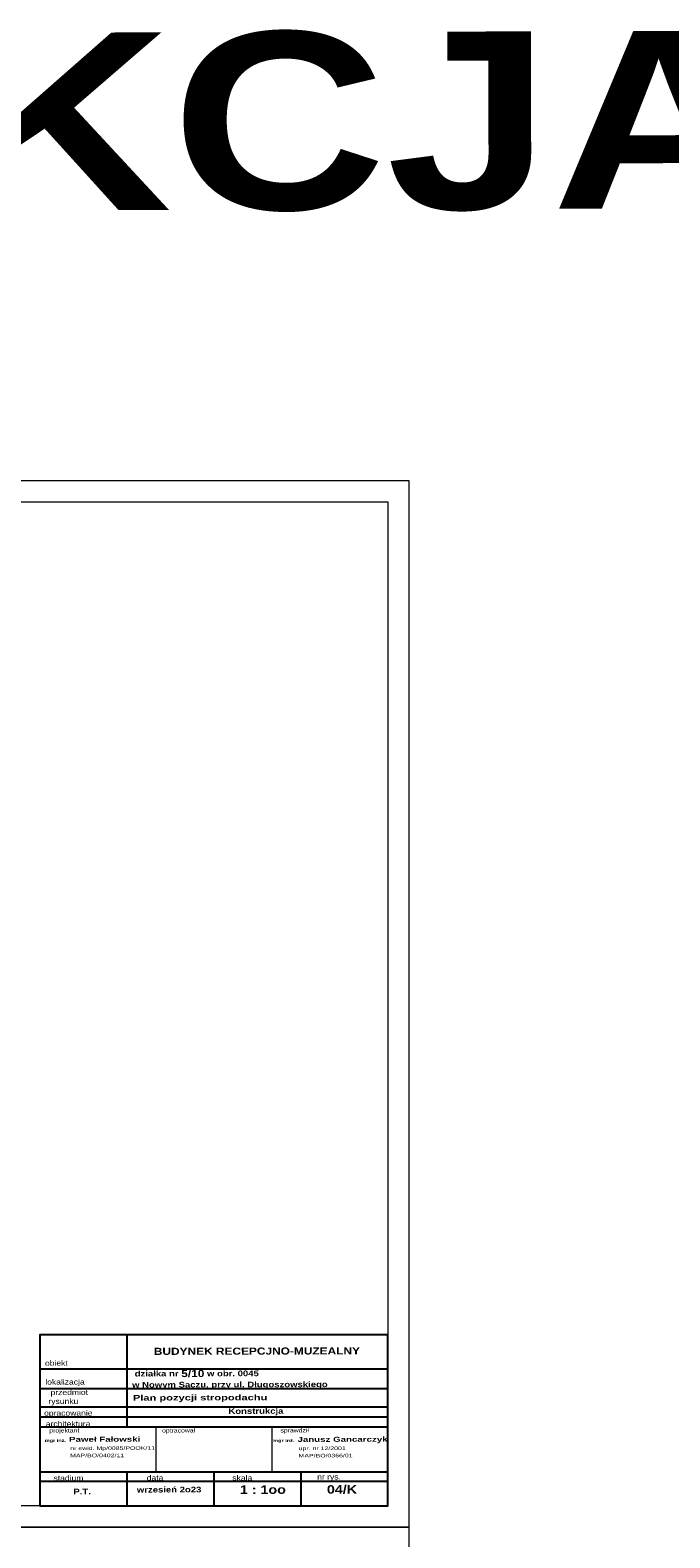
# Model space of a CAD drawing. Extents: x 4615668 to 9294084, y 5328875 to 10688993.
# Tile 57 of 67: x 4663656 to 4665460, y 5337877 to 5342125. Entities that reach past the tile are written whole.
import ezdxf

# ---------------------------------------------------------------- set-up
doc = ezdxf.new("R2010")
doc.units = 0
doc.header["$MEASUREMENT"] = 0
doc.layers.add('1', color=7, linetype='Continuous')
doc.layers.add('OPIS', color=7, linetype='Continuous')
doc.layers.add('hatch', color=253, linetype='Continuous', lineweight=0)
doc.styles.add('ARIAL', font='arial.ttf', dxfattribs={"height": 10})
doc.styles.add('ARIAL_WYM50', font='arial.ttf', dxfattribs={"height": 15})
doc.styles.add('courier', font='stylu.ttf')

msp = doc.modelspace()

# ---------------------------------------------------------------- linework, layer by layer
at = {"lineweight": 0, "ltscale": 40}
for p, q in [((4664011, 5338189), (4664011, 5338062.1)), ((4664337.8, 5338189), (4664337.8, 5338062.1))]:
    msp.add_line(p, q, dxfattribs=at)
for p in [(4664011, 5338189), (4664337.9, 5338189)]:
    msp.add_point(p, dxfattribs=at)
at = {"layer": 'hatch', "color": 252}
for points in [[(4660525.3, 5337907.4), (4664725.3, 5337907.4), (4664725.3, 5340855.4), (4660525.3, 5340855.4)], [(4660525.3, 5337907.4), (4664725.3, 5337907.4), (4664725.3, 5340855.4), (4660525.3, 5340855.4)], [(4660845.3, 5340795.4), (4664665.3, 5340795.4), (4664665.3, 5337967.4), (4660845.3, 5337967.4)], [(4660525.3, 5334937.4), (4664725.3, 5334937.4), (4664725.3, 5337907.4), (4660525.3, 5337907.4)]]:
    msp.add_lwpolyline(points, close=True, dxfattribs=at)
at = {"layer": 'OPIS'}
for p, q in [((4663929.3, 5338449.1), (4663928.9, 5338189)), ((4664664.1, 5338352.2), (4663684.1, 5338352.2)), ((4664664.4, 5338352.2), (4663684.4, 5338352.2)), ((4664664.5, 5338297), (4663684.6, 5338297)), ((4664664.7, 5338245.3), (4663684.7, 5338245.3)), ((4664664.7, 5338217.2), (4663684.8, 5338217.2)), ((4664664.8, 5338189), (4663684, 5338189)), ((4664665.1, 5338062.1), (4663685.1, 5338062.1)), ((4663929.2, 5338062.8), (4663929.4, 5337968.1)), ((4664174.1, 5338062.1), (4664174.7, 5337968.7)), ((4664419.8, 5338064.1), (4664420, 5337969.4)), ((4664665.2, 5338036.3), (4663685.2, 5338036.3))]:
    msp.add_line(p, q, dxfattribs=at)
msp.add_lwpolyline([(4663684.1, 5337967.4), (4664665.3, 5337967.4), (4664665.1, 5338449.1), (4663683.9, 5338449.1)], close=True, dxfattribs=at)

# ---------------------------------------------------------------- texts
at = {"layer": '1', "insert": (4664378.8, 5338323.9), "char_height": 16, "width": 884.774, "attachment_point": 5, "rotation": 0.1544, "style": 'ARIAL_WYM50'}
msp.add_mtext('\\A1;\\pxql;{\\W1.2;\\fArial|b1|i0|c238|p34;  działka nr \\H1.25x;5/10\\H0.8x; w obr. 0045\\P w Nowym Saczu, przy ul. Długoszowskiego }', dxfattribs=at)
at = {"layer": 'OPIS', "rotation": 0.1544}
for s, insert, char_height, width, attachment_point, style in [('{\\W1.2;\\fArial|b1|i0|c238|p34;KONSTUKCJA}', (4662821.2, 5341861.5), 500, 6133.595, 5, 'ARIAL_WYM50'), ('{\\W1.2;\\fArial|b1|i0|c238|p34; BUDYNEK RECEPCJNO-MUZEALNY}', (4664291.1, 5338403.3), 20, 777.584, 5, 'ARIAL_WYM50'), ('{\\fEuphemia|b0|i0|c0|p34;\\W1.2;obiekt}', (4663730.5, 5338369.6), 15, 711.007, 5, 'ARIAL_WYM50'), ('{\\fEuphemia|b0|i0|c0|p34;\\W1.2;lokalizacja}', (4663754.7, 5338314.4), 15, 711.007, 5, 'ARIAL_WYM50'), ('{\\fEuphemia|b0|i0|c0|p34;\\W1.2;     przedmiot\\Prysunku}', (4663750.1, 5338272.4), 15, 711.007, 5, 'ARIAL_WYM50'), ('{\\fArial|b1|i0|c238|p34;\\W1.4;\\C0;Plan pozycji stropodachu}', (4663946.2, 5338280), 16, 735.924, 1, 'ARIAL'), ('{\\fEuphemia|b0|i0|c0|p34;\\W1.2;opracowanie}', (4663764.1, 5338226.7), 15, 711.007, 5, 'ARIAL_WYM50'), ('{\\fArial|b1|i0|c238|p34;\\W1.2;Konstrukcja}', (4664293.1, 5338232.3), 16, 711.007, 5, 'ARIAL_WYM50'), ('{\\fEuphemia|b0|i0|c0|p34;\\W1.2;architektura}', (4663763.4, 5338198.5), 15, 711.007, 5, 'ARIAL_WYM50'), ('{\\W1.2;\\FEuphemia|c0;projektant}', (4663752.8, 5338178.3), 12, 711.007, 5, 'ARIAL_WYM50'), ('{\\W1.2;\\FEuphemia|c0;optracował}', (4664075, 5338178.3), 12, 711.007, 5, 'ARIAL_WYM50'), ('{\\W1.2;\\FEuphemia|c0;sprawdził}', (4664402.3, 5338178.5), 12, 711.007, 5, 'ARIAL_WYM50'), ('{\\W1.4;\\fArial|b1|i0|c238|p34;\\H0.444444x;mgr inż.  \\H1.750002x;Paweł Fałowski}', (4663697.5, 5338161.7), 18, 743.088, 1, 'courier'), ('{\\W1.4;\\fArial|b0|i0|c238|p34;nr ewid. Mp/0085/POOK/11}', (4663769.5, 5338134.8), 10, 743.088, 1, 'courier'), ('{\\W1.4;\\fArial|b1|i0|c238|p34;\\H0.444444x;mgr inż.  \\H1.750002x;Janusz Gancarczyk}', (4664341.5, 5338161.4), 18, 743.088, 1, 'courier'), ('{\\W1.4;\\fArial|b0|i0|c238|p34;upr. nr 12/2001}', (4664413.5, 5338134.4), 10, 743.088, 1, 'courier'), ('{\\W1.4;\\fArial|b0|i0|c238|p34;MAP/BO/0402/11}', (4663769.3, 5338114.2), 10, 743.088, 1, 'courier'), ('{\\W1.4;\\fArial|b0|i0|c238|p34;MAP/BO/0366/01}', (4664413.3, 5338113.9), 10, 743.088, 1, 'courier'), ('{\\fEuphemia|b0|i0|c0|p34;\\W1.2;stadium}', (4663764.5, 5338045.7), 15, 711.007, 5, 'ARIAL_WYM50'), ('{\\fEuphemia|b0|i0|c0|p34;\\W1.2;data}', (4664008.5, 5338046.4), 15, 711.007, 5, 'ARIAL_WYM50'), ('{\\fEuphemia|b0|i0|c0|p34;\\W1.2;skala}', (4664254.5, 5338046.4), 15, 711.007, 5, 'ARIAL_WYM50'), ('{\\fEuphemia|b0|i0|c0|p34;\\W1.2;nr rys.}', (4664499.2, 5338047), 15, 711.007, 5, 'ARIAL_WYM50'), ('{\\W1.2;\\fArial|b1|i0|c238|p34;P.T.}', (4663803, 5338007.8), 16, 711.007, 5, 'ARIAL_WYM50'), ('{\\W1.2;\\fArial|b1|i0|c238|p34;wrzesień 2o23}', (4664048.3, 5338013.1), 16, 711.007, 5, 'ARIAL_WYM50'), ('{\\fArial|b1|i0|c238|p34;\\W1.2;\\C0;1 : 1oo}', (4664247.8, 5338025), 24, 735.924, 1, 'ARIAL'), ('{\\fArial|b1|i0|c238|p34;\\W1.2;\\C0;04/K}', (4664493.1, 5338025.7), 24, 735.924, 1, 'ARIAL')]:
    msp.add_mtext(s, dxfattribs=dict(at, insert=insert, char_height=char_height, width=width, attachment_point=attachment_point, style=style))

doc.saveas('drawing.dxf')
